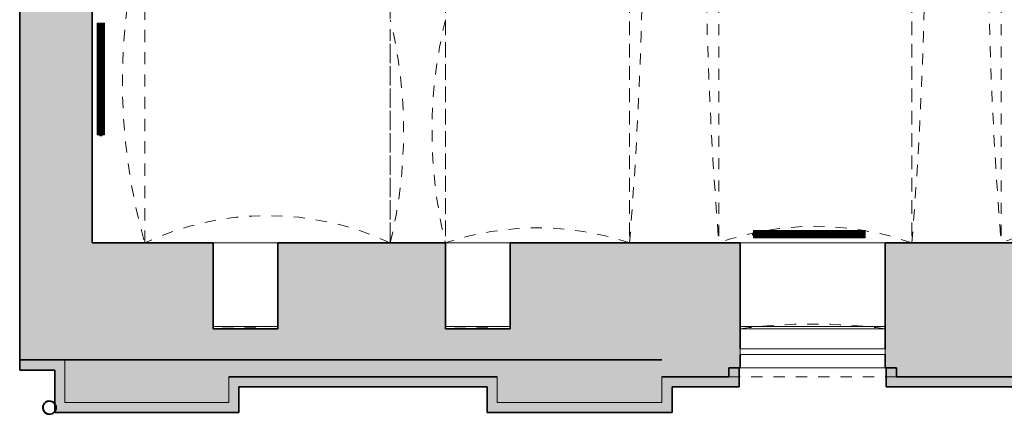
# Model space of a CAD drawing. Header units: metres. Extents: x -0.2 to 46.9, y 0 to 27.9.
# Tile 1 of 15: x -0.2 to 8.6, y 0 to 3.5. Entities that reach past the tile are written whole.
import ezdxf

# ---------------------------------------------------------------- set-up
doc = ezdxf.new("R2010")
doc.units = ezdxf.units.M
doc.linetypes.add('AV - Carkovana 2mm', pattern=[0.0027, 0.002, -0.0007])
doc.linetypes.add('AV - Cerch_ 1 tecka 4mm', pattern=[0.006, 0.004, -0.001, 0, -0.001])
for name, color, linetype, lineweight in [('AV-SRAFY', 7, 'Continuous', 35), ('AV-STAVBA', 7, 'Continuous', 18), ('AV-VYBAVENI', 7, 'Continuous', 18)]:
    doc.layers.add(name, color=color, linetype=linetype, lineweight=lineweight)

# ---------------------------------------------------------------- blocks, each defined once
blk = doc.blocks.new('GM_Otvor s klenutým nadpražím - 2000x2480_1800-1655960-1PP')
at = {"layer": 'AV-STAVBA', "color": 254, "linetype": 'AV - Cerch_ 1 tecka 4mm', "lineweight": 13, "true_color": 0xcccccc}
for p, q in [((-1, 0.25), (1, 0.25)), ((0.9165, -0.2443), (-0.9165, -0.2443))]:
    blk.add_line(p, q, dxfattribs=at)
for centre, start, end in [((0, 4.3567), 256.31445, 283.68555), ((0, -4.351), 76.31445, 103.68555)]:
    blk.add_arc(centre, 4.2267, start, end, dxfattribs=at)
blk = doc.blocks.new('GM_Otvor s klenutým nadpražím - 5960x2050_5960-876872-1PP')
at = {"layer": 'AV-STAVBA', "color": 254, "linetype": 'AV - Cerch_ 1 tecka 4mm', "lineweight": 13, "true_color": 0xcccccc}
for p, q in [((-2.98, 0.4), (2.98, 0.4)), ((2.8965, -0.4), (-2.8965, -0.4))]:
    blk.add_line(p, q, dxfattribs=at)
for centre, start, end in [((0, 37.3417), 265.38807, 274.61193), ((0, -37.3417), 85.38807, 94.61193)]:
    blk.add_arc(centre, 37.0617, start, end, dxfattribs=at)
blk = doc.blocks.new('GM_Nika s klenutým nadpražím - 2890x2400_3100-892733-1PP')
at = {"layer": 'AV-STAVBA', "color": 254, "linetype": 'AV - Cerch_ 1 tecka 4mm', "lineweight": 13, "true_color": 0xcccccc}
for p, q in [((1.445, 0.56), (-1.445, 0.56)), ((1.445, -0.56), (-1.445, -0.56))]:
    blk.add_line(p, q, dxfattribs=at)
blk.add_arc((0, 5.6801), 5.3201, 254.23971, 285.76029, dxfattribs=at)
blk = doc.blocks.new('WI_1-1_sklepní_s příčlemi_s klenutým nadpražím_2x šikmý parapet_ nadpraží - 1300x600-1038206-1PP')
at = {"layer": 'AV-STAVBA', "color": 254, "true_color": 0xcccccc}
for p, q in [((-0.65, 0.475), (0.65, 0.475)), ((-0.65, 0.425), (-0.65, 0.475)), ((0.65, 0.475), (0.65, 0.425)), ((0.65, 0.425), (-0.65, 0.425))]:
    blk.add_line(p, q, dxfattribs=at)
at = {"layer": 'AV-STAVBA', "color": 254, "linetype": 'AV - Carkovana 2mm', "true_color": 0xcccccc}
blk.add_arc((0, 5.2026), 5, 262.53041, 277.46959, dxfattribs=at)
blk = doc.blocks.new('WI_nika_sklepní_s příčlemi_s klenutým nadpražím_2x šikmý parapet_ nadpraží - 580x600-1038565-1PP')
at = {"layer": 'AV-STAVBA', "color": 254, "linetype": 'AV - Carkovana 2mm', "true_color": 0xcccccc}
blk.add_arc((0, 5.2366), 5, 266.67498, 273.32502, dxfattribs=at)
blk = doc.blocks.new('GM_Void_valená klenba - GM_Void_valená klenba-1524411-1PP')
at = {"layer": 'AV-STAVBA', "color": 254, "linetype": 'AV - Cerch_ 1 tecka 4mm', "lineweight": 13, "true_color": 0xcccccc}
for p, q in [((-0.9529, 3.13), (-0.9529, -2.83)), ((-0.9529, 3.13), (0.9529, 3.13)), ((0.9529, 3.13), (0.9529, -2.83)), ((-0.9529, -2.83), (0.9529, -2.83))]:
    blk.add_line(p, q, dxfattribs=at)
for centre, start, end in [((0, 5.5491), 248.50075, 291.49925), ((0, -5.2491), 68.50075, 111.49925)]:
    blk.add_arc(centre, 2.6, start, end, dxfattribs=at)
blk = doc.blocks.new('GM_Void_valená klenba - GM_Void_valená klenba-1524412-1PP')
at = {"layer": 'AV-STAVBA', "color": 254, "linetype": 'AV - Cerch_ 1 tecka 4mm', "lineweight": 13, "true_color": 0xcccccc}
for p, q in [((-0.865, 2.98), (-0.865, -2.98)), ((-0.865, 2.98), (0.865, 2.98)), ((0.865, 2.98), (0.865, -2.98)), ((-0.865, -2.98), (0.865, -2.98))]:
    blk.add_line(p, q, dxfattribs=at)
for centre, start, end in [((0, 5.4319), 250.56773, 289.43227), ((0, -5.4319), 70.56773, 109.43227)]:
    blk.add_arc(centre, 2.6, start, end, dxfattribs=at)
blk = doc.blocks.new('GM_Void_valená klenba - GM_Void_valená klenba-1524413-1PP')
at = {"layer": 'AV-STAVBA', "color": 254, "linetype": 'AV - Cerch_ 1 tecka 4mm', "lineweight": 13, "true_color": 0xcccccc}
for p, q in [((-0.825, 2.98), (-0.825, -2.98)), ((-0.825, 2.98), (0.825, 2.98)), ((0.825, 2.98), (0.825, -2.98)), ((-0.825, -2.98), (0.825, -2.98))]:
    blk.add_line(p, q, dxfattribs=at)
for centre, start, end in [((0, 5.4456), 251.49982, 288.50018), ((0, -5.4456), 71.49982, 108.50018)]:
    blk.add_arc(centre, 2.6, start, end, dxfattribs=at)
blk = doc.blocks.new('GM_Void_valená klenba - GM_Void_valená klenba-1655889-1PP')
at = {"layer": 'AV-STAVBA', "color": 254, "linetype": 'AV - Cerch_ 1 tecka 4mm', "lineweight": 13, "true_color": 0xcccccc}
for p, q in [((-1.1, 2.005), (-1.1, -1.705)), ((-1.1, 2.005), (1.1, 2.005)), ((1.1, 2.005), (1.1, -1.705)), ((-1.1, -1.705), (1.1, -1.705))]:
    blk.add_line(p, q, dxfattribs=at)
for centre, start, end in [((0, 4.3608), 244.971, 295.029), ((0, -4.0608), 64.971, 115.029)]:
    blk.add_arc(centre, 2.6, start, end, dxfattribs=at)
blk = doc.blocks.new('GM_Detový svod_1 - GM_Detový svod_04-1520184-1PP')
at = {"layer": 'AV-STAVBA', "color": 254, "lineweight": 35, "true_color": 0xcccccc}
for radius, start, end in [(0.06, 65, 245), (0.058, 65, 245), (0.06, 245, 65), (0.058, 245, 65)]:
    blk.add_arc((0.0318, 0.0213), radius, start, end, dxfattribs=at)
blk = doc.blocks.new('Zdobná fasáda 1NP - Zdobná fasáda 1NP-1554848-1PP')
at = {"layer": 'AV-STAVBA', "lineweight": 35, "true_color": 0xcccccc}
for points in [[(5.6098, -0.0218), (5.6098, 0.2082), (6.2098, 0.2082), (6.2098, 0.3782), (6.1198, 0.3782), (6.1198, 0.2982), (5.5198, 0.2982), (5.5198, 0.0682), (4.0436, 0.0682), (4.0436, 0.2982), (1.6386, 0.2982), (1.6386, 0.0682), (0.1698, 0.0682), (0.1698, 0.4482), (-0.2352, 0.4482), (-0.2352, 0.3582), (0.0798, 0.3582), (0.0798, -0.0218), (1.7286, -0.0218), (1.7286, 0.2082), (3.9536, 0.2082), (3.9536, -0.0218)], [(9.1298, 0.2082), (9.1298, 0.3782), (9.0398, 0.3782), (9.0398, 0.2982), (7.6198, 0.2982), (7.6198, 0.3782), (7.5298, 0.3782), (7.5298, 0.2082)]]:
    blk.add_hatch(color=254, dxfattribs=at).paths.add_polyline_path(points)
at = {"layer": 'AV-STAVBA', "color": 254, "lineweight": 35, "true_color": 0xcccccc}
for p, q in [((-0.2352, 0.3582), (-0.2352, 0.4482)), ((-0.2352, 0.4482), (0.1698, 0.4482)), ((-0.2352, 0.3582), (0.0798, 0.3582)), ((0.0798, 0.3582), (0.0798, -0.0218)), ((6.1198, 0.3782), (6.2098, 0.3782)), ((6.1198, 0.3782), (6.1198, 0.2982)), ((6.2098, 0.3782), (6.2098, 0.2082)), ((7.5298, 0.3782), (7.6198, 0.3782)), ((7.5298, 0.3782), (7.5298, 0.2082)), ((7.6198, 0.3782), (7.6198, 0.2982)), ((1.6386, 0.2982), (4.0436, 0.2982)), ((5.5198, 0.2982), (6.1198, 0.2982)), ((7.6198, 0.2982), (9.0398, 0.2982)), ((1.7286, -0.0218), (1.7286, 0.2082)), ((1.7286, 0.2082), (3.9536, 0.2082)), ((3.9536, 0.2082), (3.9536, -0.0218)), ((5.6098, -0.0218), (5.6098, 0.2082)), ((5.6098, 0.2082), (6.2098, 0.2082)), ((7.5298, 0.2082), (9.1298, 0.2082)), ((0.0798, -0.0218), (1.7286, -0.0218)), ((3.9536, -0.0218), (5.6098, -0.0218))]:
    blk.add_line(p, q, dxfattribs=at)
at = {"layer": 'AV-STAVBA', "color": 254, "true_color": 0xcccccc}
for p, q in [((0.1698, 0.4482), (0.1698, 0.0682)), ((1.6386, 0.0682), (1.6386, 0.2982)), ((4.0436, 0.2982), (4.0436, 0.0682)), ((5.5198, 0.0682), (5.5198, 0.2982)), ((0.1698, 0.0682), (1.6386, 0.0682)), ((4.0436, 0.0682), (5.5198, 0.0682))]:
    blk.add_line(p, q, dxfattribs=at)
blk = doc.blocks.new('GM_Nika_obdélníková - 1500x1000-1575699-1PP')
at = {"layer": 'AV-STAVBA', "color": 254, "linetype": 'AV - Cerch_ 1 tecka 4mm', "true_color": 0xcccccc}
blk.add_line((-0.75, 0.125), (0.75, 0.125), dxfattribs=at)
blk = doc.blocks.new('D0089 - 1514 - OÚPSŘ_Benešova_rvt-1-1PP')
at = {"layer": 'AV-SRAFY', "lineweight": 5, "true_color": 0xcccccc}
for points in [[(0.4148, 1.4982), (0.4148, 4.3882), (0.8848, 4.3882), (0.8848, 5.2082), (0.4148, 5.2082), (0.4148, 7.4782), (0.8848, 7.4782), (0.8848, 13.7982), (-0.2352, 13.7982), (-0.2352, 1.4982)], [(4.0436, 0.2982), (4.0436, 0.4482), (1.6386, 0.4482), (1.6386, 0.2982), (3.3908, 0.2982)]]:
    blk.add_hatch(color=254, dxfattribs=at).paths.add_polyline_path(points)
h = blk.add_hatch(color=254, dxfattribs=at)
h.paths.add_polyline_path([(-0.2352, 1.1651), (1.4991, 1.1651), (1.4991, 1.4982), (-0.2352, 1.4982)])
h.paths.add_polyline_path([(2.0791, 1.1651), (3.5791, 1.1651), (3.5791, 1.4982), (2.0791, 1.4982)])
h.paths.add_polyline_path([(5.9079, 1.1651), (6.2191, 1.1651), (6.2191, 1.4982), (4.1591, 1.4982), (4.1591, 1.1651), (5.4044, 1.1651)])
h.paths.add_polyline_path([(10.8648, 1.1651), (10.8648, 1.3982), (10.4648, 1.3982), (10.4648, 1.4982), (10.4191, 1.4982), (10.4191, 1.2264), (9.1191, 1.2264), (9.1191, 1.4982), (7.5191, 1.4982), (7.5191, 1.1651), (10.4385, 1.1651)])
h = blk.add_hatch(color=254, dxfattribs=at)
h.paths.add_polyline_path([(10.4191, 0.4482), (10.8648, 0.4482), (10.8648, 1.1651), (10.4191, 1.1651), (10.4191, 0.4982)])
h.paths.add_polyline_path([(8.4249, 0.4482), (9.1191, 0.4482), (9.1191, 1.1651), (7.5191, 1.1651), (7.5191, 0.4482)])
h.paths.add_polyline_path([(5.4044, 0.4482), (6.2191, 0.4482), (6.2191, 1.1651), (4.1591, 1.1651), (4.1591, 0.7282), (3.5791, 0.7282), (3.5791, 1.1651), (2.0791, 1.1651), (2.0791, 0.7282), (1.4991, 0.7282), (1.4991, 1.1651), (-0.2352, 1.1651), (-0.2352, 0.4482), (3.3908, 0.4482)])
h = blk.add_hatch(color=254, dxfattribs=at)
h.paths.add_polyline_path([(5.5198, 0.0682), (5.5198, 0.4482), (4.0436, 0.4482), (4.0436, 0.0682)])
h.paths.add_polyline_path([(0.1698, 0.0682), (1.6386, 0.0682), (1.6386, 0.4482), (0.1698, 0.4482), (0.1698, 0.428)])
h = blk.add_hatch(color=254, dxfattribs=at)
h.paths.add_polyline_path([(16.3798, 0.2982), (16.9084, 0.2982), (16.9084, 0.4482), (16.2848, 0.4482), (16.2848, 0.3782), (16.3798, 0.3782)])
h.paths.add_polyline_path([(14.8798, 0.2982), (14.8798, 0.3782), (14.9848, 0.3782), (14.9848, 0.4482), (13.3398, 0.4482), (13.3398, 0.3782), (13.4598, 0.3782), (13.4598, 0.2982)])
h.paths.add_polyline_path([(11.9598, 0.2982), (11.9598, 0.3782), (12.0398, 0.3782), (12.0398, 0.4482), (10.4191, 0.4482), (10.4191, 0.3782), (10.5398, 0.3782), (10.5398, 0.2982), (11.4453, 0.2982)])
h.paths.add_polyline_path([(7.6198, 0.2982), (9.0398, 0.2982), (9.0398, 0.3782), (9.1191, 0.3782), (9.1191, 0.4482), (7.5191, 0.4482), (7.5191, 0.3782), (7.6198, 0.3782)])
h.paths.add_polyline_path([(6.1198, 0.2982), (6.1198, 0.3782), (6.2191, 0.3782), (6.2191, 0.4482), (5.5198, 0.4482), (5.5198, 0.2982)])
at = {"layer": 'AV-STAVBA', "color": 254, "lineweight": 35, "true_color": 0xcccccc}
for p, q in [((-0.2352, 13.7982), (-0.2352, 1.4982)), ((0.4148, 1.4982), (0.4148, 4.3882)), ((-0.2352, 1.4982), (-0.2352, 1.1651)), ((1.4991, 1.4982), (0.4148, 1.4982)), ((1.4991, 1.4982), (1.4991, 1.1651)), ((2.0791, 1.4982), (3.5791, 1.4982)), ((2.0791, 1.4982), (2.0791, 1.1651)), ((3.5791, 1.4982), (3.5791, 1.1651)), ((4.1591, 1.4982), (6.2191, 1.4982)), ((4.1591, 1.4982), (4.1591, 1.1651)), ((6.2191, 1.4982), (6.2191, 1.1651)), ((7.5191, 1.4982), (9.1191, 1.4982)), ((7.5191, 1.4982), (7.5191, 1.1651)), ((-0.2352, 0.4482), (-0.2352, 1.1651)), ((1.4991, 0.7282), (1.4991, 1.1651)), ((2.0791, 0.7282), (2.0791, 1.1651)), ((3.5791, 0.7282), (3.5791, 1.1651)), ((4.1591, 0.7282), (4.1591, 1.1651)), ((6.2191, 0.5482), (6.2191, 1.1651)), ((7.5191, 0.5482), (7.5191, 1.1651)), ((1.4991, 0.7282), (2.0791, 0.7282)), ((3.5791, 0.7282), (4.1591, 0.7282)), ((-0.2352, 0.4482), (5.5198, 0.4482)), ((1.6386, 0.4482), (0.1698, 0.4482)), ((1.6386, 0.4482), (4.0436, 0.4482)), ((4.0436, 0.4482), (5.5198, 0.4482)), ((6.2191, 0.4482), (6.2191, 0.4982)), ((6.2191, 0.3782), (6.2191, 0.4482)), ((7.5191, 0.4482), (7.5191, 0.4982)), ((7.5191, 0.3782), (7.5191, 0.4482)), ((6.1198, 0.3782), (6.2191, 0.3782)), ((6.1198, 0.2982), (6.1198, 0.3782)), ((7.6198, 0.3782), (7.5191, 0.3782)), ((7.6198, 0.2982), (7.6198, 0.3782)), ((4.0436, 0.2982), (1.6386, 0.2982)), ((5.5198, 0.2982), (6.1198, 0.2982)), ((7.6198, 0.2982), (9.0398, 0.2982))]:
    blk.add_line(p, q, dxfattribs=at)
at = {"layer": 'AV-STAVBA', "color": 254, "true_color": 0xcccccc}
for p, q in [((1.4991, 1.4982), (2.0791, 1.4982)), ((3.5791, 1.4982), (4.1591, 1.4982)), ((6.2191, 1.4982), (7.5191, 1.4982)), ((2.0791, 0.7482), (1.4991, 0.7482)), ((4.1591, 0.7482), (3.5791, 0.7482)), ((7.5191, 0.7482), (6.2191, 0.7482)), ((7.5191, 0.7282), (6.2191, 0.7282)), ((0.1698, 0.4482), (0.1698, 0.0682)), ((7.5191, 0.3782), (6.2191, 0.3782)), ((1.6386, 0.0682), (1.6386, 0.2982)), ((4.0436, 0.2982), (4.0436, 0.0682)), ((5.5198, 0.0682), (5.5198, 0.2982)), ((0.1698, 0.0682), (1.6386, 0.0682)), ((4.0436, 0.0682), (5.5198, 0.0682))]:
    blk.add_line(p, q, dxfattribs=at)
at = {"layer": 'AV-STAVBA', "color": 254, "linetype": 'AV - Cerch_ 1 tecka 4mm', "lineweight": 13, "true_color": 0xcccccc}
for name, p in [('GM_Void_valená klenba - GM_Void_valená klenba-1524413-1PP', (4.4041, 4.4782)), ('GM_Void_valená klenba - GM_Void_valená klenba-1524412-1PP', (6.8941, 4.4782)), ('GM_Void_valená klenba - GM_Void_valená klenba-1524411-1PP', (9.5119, 4.3282)), ('GM_Void_valená klenba - GM_Void_valená klenba-1655889-1PP', (1.9848, 3.2032)), ('Zdobná fasáda 1NP - Zdobná fasáda 1NP-1554848-1PP', (0, 0)), ('GM_Detový svod_1 - GM_Detový svod_04-1520184-1PP', (0, 0))]:
    blk.add_blockref(name, p, dxfattribs=at)
for name, p, rotation in [('GM_Otvor s klenutým nadpražím - 5960x2050_5960-876872-1PP', (5.6291, 4.4782), 269.9999999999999), ('GM_Otvor s klenutým nadpražím - 5960x2050_5960-876872-1PP', (8.1591, 4.4782), 269.9999999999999), ('GM_Nika s klenutým nadpražím - 2890x2400_3100-892733-1PP', (0.3248, 2.9432), 269.9999999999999), ('GM_Otvor s klenutým nadpražím - 2000x2480_1800-1655960-1PP', (3.3291, 2.4982), 269.9999999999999), ('WI_nika_sklepní_s příčlemi_s klenutým nadpražím_2x šikmý parapet_ nadpraží - 580x600-1038565-1PP', (1.7891, 0.9732), 180), ('WI_nika_sklepní_s příčlemi_s klenutým nadpražím_2x šikmý parapet_ nadpraží - 580x600-1038565-1PP', (3.8691, 0.9732), 180), ('WI_1-1_sklepní_s příčlemi_s klenutým nadpražím_2x šikmý parapet_ nadpraží - 1300x600-1038206-1PP', (6.8691, 0.9732), 180), ('GM_Nika_obdélníková - 1500x1000-1575699-1PP', (6.8698, 0.4232), 180)]:
    blk.add_blockref(name, p, dxfattribs=dict(at, rotation=rotation))
blk = doc.blocks.new('PF_Deskový radiátor_připojení boční - 1000_500_66-861089-1PP')
at = {"layer": 'AV-VYBAVENI', "color": 5, "true_color": 0x0000ff}
for p, q in [((-0.5, 0.01), (-0.51, 0.01)), ((-0.51, 0.01), (-0.51, -0.01)), ((-0.51, 0.01), (-0.51, 0.0097)), ((-0.5, 0.01), (-0.51, 0.01)), ((-0.51, 0.01), (-0.51, 0.0097)), ((-0.51, 0.01), (-0.51, 0.0097)), ((0.5, 0.033), (-0.5, 0.033)), ((-0.5, 0.033), (-0.5, -0.033)), ((-0.493, -0.026), (-0.493, 0.026)), ((-0.493, 0.026), (0.493, 0.026)), ((-0.483, 0.026), (-0.486, 0.026)), ((-0.486, 0.026), (-0.486, -0.026)), ((-0.483, -0.026), (-0.483, 0.026)), ((-0.4745, 0.026), (-0.4775, 0.026)), ((-0.4775, 0.026), (-0.4775, -0.026)), ((-0.4745, -0.026), (-0.4745, 0.026)), ((-0.466, 0.026), (-0.469, 0.026)), ((-0.469, 0.026), (-0.469, -0.026)), ((-0.466, -0.026), (-0.466, 0.026)), ((-0.4575, 0.026), (-0.4605, 0.026)), ((-0.4605, 0.026), (-0.4605, -0.026)), ((-0.4575, -0.026), (-0.4575, 0.026)), ((-0.449, 0.026), (-0.452, 0.026)), ((-0.452, 0.026), (-0.452, -0.026)), ((-0.449, -0.026), (-0.449, 0.026)), ((-0.4405, 0.026), (-0.4435, 0.026)), ((-0.4435, 0.026), (-0.4435, -0.026)), ((-0.4405, -0.026), (-0.4405, 0.026)), ((-0.432, 0.026), (-0.435, 0.026)), ((-0.435, 0.026), (-0.435, -0.026)), ((-0.432, -0.026), (-0.432, 0.026)), ((-0.4235, 0.026), (-0.4265, 0.026)), ((-0.4265, 0.026), (-0.4265, -0.026)), ((-0.4235, -0.026), (-0.4235, 0.026)), ((-0.415, 0.026), (-0.418, 0.026)), ((-0.418, 0.026), (-0.418, -0.026)), ((-0.415, -0.026), (-0.415, 0.026)), ((-0.4065, 0.026), (-0.4095, 0.026)), ((-0.4095, 0.026), (-0.4095, -0.026)), ((-0.4065, -0.026), (-0.4065, 0.026)), ((-0.398, 0.026), (-0.401, 0.026)), ((-0.401, 0.026), (-0.401, -0.026)), ((-0.398, -0.026), (-0.398, 0.026)), ((-0.3895, 0.026), (-0.3925, 0.026)), ((-0.3925, 0.026), (-0.3925, -0.026)), ((-0.3895, -0.026), (-0.3895, 0.026)), ((-0.381, 0.026), (-0.384, 0.026)), ((-0.384, 0.026), (-0.384, -0.026)), ((-0.381, -0.026), (-0.381, 0.026)), ((-0.3725, 0.026), (-0.3755, 0.026)), ((-0.3755, 0.026), (-0.3755, -0.026)), ((-0.3725, -0.026), (-0.3725, 0.026)), ((-0.364, 0.026), (-0.367, 0.026)), ((-0.367, 0.026), (-0.367, -0.026)), ((-0.364, -0.026), (-0.364, 0.026)), ((-0.3555, 0.026), (-0.3585, 0.026)), ((-0.3585, 0.026), (-0.3585, -0.026)), ((-0.3555, -0.026), (-0.3555, 0.026)), ((-0.347, 0.026), (-0.35, 0.026)), ((-0.35, 0.026), (-0.35, -0.026)), ((-0.347, -0.026), (-0.347, 0.026)), ((-0.3385, 0.026), (-0.3415, 0.026)), ((-0.3415, 0.026), (-0.3415, -0.026)), ((-0.3385, -0.026), (-0.3385, 0.026)), ((-0.33, 0.026), (-0.333, 0.026)), ((-0.333, 0.026), (-0.333, -0.026)), ((-0.33, -0.026), (-0.33, 0.026)), ((-0.3215, 0.026), (-0.3245, 0.026)), ((-0.3245, 0.026), (-0.3245, -0.026)), ((-0.3215, -0.026), (-0.3215, 0.026)), ((-0.313, 0.026), (-0.316, 0.026)), ((-0.316, 0.026), (-0.316, -0.026)), ((-0.313, -0.026), (-0.313, 0.026)), ((-0.3045, 0.026), (-0.3075, 0.026)), ((-0.3075, 0.026), (-0.3075, -0.026)), ((-0.3045, -0.026), (-0.3045, 0.026)), ((-0.296, 0.026), (-0.299, 0.026)), ((-0.299, 0.026), (-0.299, -0.026)), ((-0.296, -0.026), (-0.296, 0.026)), ((-0.2875, 0.026), (-0.2905, 0.026)), ((-0.2905, 0.026), (-0.2905, -0.026)), ((-0.2875, -0.026), (-0.2875, 0.026)), ((-0.279, 0.026), (-0.282, 0.026)), ((-0.282, 0.026), (-0.282, -0.026)), ((-0.279, -0.026), (-0.279, 0.026)), ((-0.2705, 0.026), (-0.2735, 0.026)), ((-0.2735, 0.026), (-0.2735, -0.026)), ((-0.2705, -0.026), (-0.2705, 0.026)), ((-0.262, 0.026), (-0.265, 0.026)), ((-0.265, 0.026), (-0.265, -0.026)), ((-0.262, -0.026), (-0.262, 0.026)), ((-0.2535, 0.026), (-0.2565, 0.026)), ((-0.2565, 0.026), (-0.2565, -0.026)), ((-0.2535, -0.026), (-0.2535, 0.026)), ((-0.245, 0.026), (-0.248, 0.026)), ((-0.248, 0.026), (-0.248, -0.026)), ((-0.245, -0.026), (-0.245, 0.026)), ((-0.2365, 0.026), (-0.2395, 0.026)), ((-0.2395, 0.026), (-0.2395, -0.026)), ((-0.2365, -0.026), (-0.2365, 0.026)), ((-0.228, 0.026), (-0.231, 0.026)), ((-0.231, 0.026), (-0.231, -0.026)), ((-0.228, -0.026), (-0.228, 0.026)), ((-0.2195, 0.026), (-0.2225, 0.026)), ((-0.2225, 0.026), (-0.2225, -0.026)), ((-0.2195, -0.026), (-0.2195, 0.026)), ((-0.211, 0.026), (-0.214, 0.026)), ((-0.214, 0.026), (-0.214, -0.026)), ((-0.211, -0.026), (-0.211, 0.026)), ((-0.2025, 0.026), (-0.2055, 0.026)), ((-0.2055, 0.026), (-0.2055, -0.026)), ((-0.2025, -0.026), (-0.2025, 0.026)), ((-0.194, 0.026), (-0.197, 0.026)), ((-0.197, 0.026), (-0.197, -0.026)), ((-0.194, -0.026), (-0.194, 0.026)), ((-0.1855, 0.026), (-0.1885, 0.026)), ((-0.1885, 0.026), (-0.1885, -0.026)), ((-0.1855, -0.026), (-0.1855, 0.026)), ((-0.177, 0.026), (-0.18, 0.026)), ((-0.18, 0.026), (-0.18, -0.026)), ((-0.177, -0.026), (-0.177, 0.026)), ((-0.1685, 0.026), (-0.1715, 0.026)), ((-0.1715, 0.026), (-0.1715, -0.026)), ((-0.1685, -0.026), (-0.1685, 0.026)), ((-0.16, 0.026), (-0.163, 0.026)), ((-0.163, 0.026), (-0.163, -0.026)), ((-0.16, -0.026), (-0.16, 0.026)), ((-0.1515, 0.026), (-0.1545, 0.026)), ((-0.1545, 0.026), (-0.1545, -0.026)), ((-0.1515, -0.026), (-0.1515, 0.026)), ((-0.143, 0.026), (-0.146, 0.026)), ((-0.146, 0.026), (-0.146, -0.026)), ((-0.143, -0.026), (-0.143, 0.026)), ((-0.1345, 0.026), (-0.1375, 0.026)), ((-0.1375, 0.026), (-0.1375, -0.026)), ((-0.1345, -0.026), (-0.1345, 0.026)), ((-0.126, 0.026), (-0.129, 0.026)), ((-0.129, 0.026), (-0.129, -0.026)), ((-0.126, -0.026), (-0.126, 0.026)), ((-0.1175, 0.026), (-0.1205, 0.026)), ((-0.1205, 0.026), (-0.1205, -0.026)), ((-0.1175, -0.026), (-0.1175, 0.026)), ((-0.109, 0.026), (-0.112, 0.026)), ((-0.112, 0.026), (-0.112, -0.026)), ((-0.109, -0.026), (-0.109, 0.026)), ((-0.1005, 0.026), (-0.1035, 0.026)), ((-0.1035, 0.026), (-0.1035, -0.026)), ((-0.1005, -0.026), (-0.1005, 0.026)), ((-0.092, 0.026), (-0.095, 0.026)), ((-0.095, 0.026), (-0.095, -0.026)), ((-0.092, -0.026), (-0.092, 0.026)), ((-0.0835, 0.026), (-0.0865, 0.026)), ((-0.0865, 0.026), (-0.0865, -0.026)), ((-0.0835, -0.026), (-0.0835, 0.026)), ((-0.075, 0.026), (-0.078, 0.026)), ((-0.078, 0.026), (-0.078, -0.026)), ((-0.075, -0.026), (-0.075, 0.026)), ((-0.0665, 0.026), (-0.0695, 0.026)), ((-0.0695, 0.026), (-0.0695, -0.026)), ((-0.0665, -0.026), (-0.0665, 0.026)), ((-0.058, 0.026), (-0.061, 0.026)), ((-0.061, 0.026), (-0.061, -0.026)), ((-0.058, -0.026), (-0.058, 0.026)), ((-0.0495, 0.026), (-0.0525, 0.026)), ((-0.0525, 0.026), (-0.0525, -0.026)), ((-0.0495, -0.026), (-0.0495, 0.026)), ((-0.041, 0.026), (-0.044, 0.026)), ((-0.044, 0.026), (-0.044, -0.026)), ((-0.041, -0.026), (-0.041, 0.026)), ((-0.0325, 0.026), (-0.0355, 0.026)), ((-0.0355, 0.026), (-0.0355, -0.026)), ((-0.0325, -0.026), (-0.0325, 0.026)), ((-0.024, 0.026), (-0.027, 0.026)), ((-0.027, 0.026), (-0.027, -0.026)), ((-0.024, -0.026), (-0.024, 0.026)), ((-0.0155, 0.026), (-0.0185, 0.026)), ((-0.0185, 0.026), (-0.0185, -0.026)), ((-0.0155, -0.026), (-0.0155, 0.026)), ((-0.007, 0.026), (-0.01, 0.026)), ((-0.01, 0.026), (-0.01, -0.026)), ((-0.007, -0.026), (-0.007, 0.026)), ((0.0015, 0.026), (-0.0015, 0.026)), ((-0.0015, 0.026), (-0.0015, -0.026)), ((0.0015, -0.026), (0.0015, 0.026)), ((0.01, 0.026), (0.007, 0.026)), ((0.007, 0.026), (0.007, -0.026)), ((0.01, -0.026), (0.01, 0.026)), ((0.0185, 0.026), (0.0155, 0.026)), ((0.0155, 0.026), (0.0155, -0.026)), ((0.0185, -0.026), (0.0185, 0.026)), ((0.027, 0.026), (0.024, 0.026)), ((0.024, 0.026), (0.024, -0.026)), ((0.027, -0.026), (0.027, 0.026)), ((0.0355, 0.026), (0.0325, 0.026)), ((0.0325, 0.026), (0.0325, -0.026)), ((0.0355, -0.026), (0.0355, 0.026)), ((0.044, 0.026), (0.041, 0.026)), ((0.041, 0.026), (0.041, -0.026)), ((0.044, -0.026), (0.044, 0.026)), ((0.0525, 0.026), (0.0495, 0.026)), ((0.0495, 0.026), (0.0495, -0.026)), ((0.0525, -0.026), (0.0525, 0.026)), ((0.061, 0.026), (0.058, 0.026)), ((0.058, 0.026), (0.058, -0.026)), ((0.061, -0.026), (0.061, 0.026)), ((0.0695, 0.026), (0.0665, 0.026)), ((0.0665, 0.026), (0.0665, -0.026)), ((0.0695, -0.026), (0.0695, 0.026)), ((0.078, 0.026), (0.075, 0.026)), ((0.075, 0.026), (0.075, -0.026)), ((0.078, -0.026), (0.078, 0.026)), ((0.0865, 0.026), (0.0835, 0.026)), ((0.0835, 0.026), (0.0835, -0.026)), ((0.0865, -0.026), (0.0865, 0.026)), ((0.095, 0.026), (0.092, 0.026)), ((0.092, 0.026), (0.092, -0.026)), ((0.095, -0.026), (0.095, 0.026)), ((0.1035, 0.026), (0.1005, 0.026)), ((0.1005, 0.026), (0.1005, -0.026)), ((0.1035, -0.026), (0.1035, 0.026)), ((0.112, 0.026), (0.109, 0.026)), ((0.109, 0.026), (0.109, -0.026)), ((0.112, -0.026), (0.112, 0.026)), ((0.1205, 0.026), (0.1175, 0.026)), ((0.1175, 0.026), (0.1175, -0.026)), ((0.1205, -0.026), (0.1205, 0.026)), ((0.129, 0.026), (0.126, 0.026)), ((0.126, 0.026), (0.126, -0.026)), ((0.129, -0.026), (0.129, 0.026)), ((0.1375, 0.026), (0.1345, 0.026)), ((0.1345, 0.026), (0.1345, -0.026)), ((0.1375, -0.026), (0.1375, 0.026)), ((0.146, 0.026), (0.143, 0.026)), ((0.143, 0.026), (0.143, -0.026)), ((0.146, -0.026), (0.146, 0.026)), ((0.1545, 0.026), (0.1515, 0.026)), ((0.1515, 0.026), (0.1515, -0.026)), ((0.1545, -0.026), (0.1545, 0.026)), ((0.163, 0.026), (0.16, 0.026)), ((0.16, 0.026), (0.16, -0.026)), ((0.163, -0.026), (0.163, 0.026)), ((0.1715, 0.026), (0.1685, 0.026)), ((0.1685, 0.026), (0.1685, -0.026)), ((0.1715, -0.026), (0.1715, 0.026)), ((0.18, 0.026), (0.177, 0.026)), ((0.177, 0.026), (0.177, -0.026)), ((0.18, -0.026), (0.18, 0.026)), ((0.1885, 0.026), (0.1855, 0.026)), ((0.1855, 0.026), (0.1855, -0.026)), ((0.1885, -0.026), (0.1885, 0.026)), ((0.197, 0.026), (0.194, 0.026)), ((0.194, 0.026), (0.194, -0.026)), ((0.197, -0.026), (0.197, 0.026)), ((0.2055, 0.026), (0.2025, 0.026)), ((0.2025, 0.026), (0.2025, -0.026)), ((0.2055, -0.026), (0.2055, 0.026)), ((0.214, 0.026), (0.211, 0.026)), ((0.211, 0.026), (0.211, -0.026)), ((0.214, -0.026), (0.214, 0.026)), ((0.2225, 0.026), (0.2195, 0.026)), ((0.2195, 0.026), (0.2195, -0.026)), ((0.2225, -0.026), (0.2225, 0.026)), ((0.231, 0.026), (0.228, 0.026)), ((0.228, 0.026), (0.228, -0.026)), ((0.231, -0.026), (0.231, 0.026)), ((0.2395, 0.026), (0.2365, 0.026)), ((0.2365, 0.026), (0.2365, -0.026)), ((0.2395, -0.026), (0.2395, 0.026)), ((0.248, 0.026), (0.245, 0.026)), ((0.245, 0.026), (0.245, -0.026)), ((0.248, -0.026), (0.248, 0.026)), ((0.2565, 0.026), (0.2535, 0.026)), ((0.2535, 0.026), (0.2535, -0.026)), ((0.2565, -0.026), (0.2565, 0.026)), ((0.265, 0.026), (0.262, 0.026)), ((0.262, 0.026), (0.262, -0.026)), ((0.265, -0.026), (0.265, 0.026)), ((0.2735, 0.026), (0.2705, 0.026)), ((0.2705, 0.026), (0.2705, -0.026)), ((0.2735, -0.026), (0.2735, 0.026)), ((0.282, 0.026), (0.279, 0.026)), ((0.279, 0.026), (0.279, -0.026)), ((0.282, -0.026), (0.282, 0.026)), ((0.2905, 0.026), (0.2875, 0.026)), ((0.2875, 0.026), (0.2875, -0.026)), ((0.2905, -0.026), (0.2905, 0.026)), ((0.299, 0.026), (0.296, 0.026)), ((0.296, 0.026), (0.296, -0.026)), ((0.299, -0.026), (0.299, 0.026)), ((0.3075, 0.026), (0.3045, 0.026)), ((0.3045, 0.026), (0.3045, -0.026)), ((0.3075, -0.026), (0.3075, 0.026)), ((0.316, 0.026), (0.313, 0.026)), ((0.313, 0.026), (0.313, -0.026)), ((0.316, -0.026), (0.316, 0.026)), ((0.3245, 0.026), (0.3215, 0.026)), ((0.3215, 0.026), (0.3215, -0.026)), ((0.3245, -0.026), (0.3245, 0.026)), ((0.333, 0.026), (0.33, 0.026)), ((0.33, 0.026), (0.33, -0.026)), ((0.333, -0.026), (0.333, 0.026)), ((0.3415, 0.026), (0.3385, 0.026)), ((0.3385, 0.026), (0.3385, -0.026)), ((0.3415, -0.026), (0.3415, 0.026)), ((0.35, 0.026), (0.347, 0.026)), ((0.347, 0.026), (0.347, -0.026)), ((0.35, -0.026), (0.35, 0.026)), ((0.3585, 0.026), (0.3555, 0.026)), ((0.3555, 0.026), (0.3555, -0.026)), ((0.3585, -0.026), (0.3585, 0.026)), ((0.367, 0.026), (0.364, 0.026)), ((0.364, 0.026), (0.364, -0.026)), ((0.367, -0.026), (0.367, 0.026)), ((0.3755, 0.026), (0.3725, 0.026)), ((0.3725, 0.026), (0.3725, -0.026)), ((0.3755, -0.026), (0.3755, 0.026)), ((0.384, 0.026), (0.381, 0.026)), ((0.381, 0.026), (0.381, -0.026)), ((0.384, -0.026), (0.384, 0.026)), ((0.3925, 0.026), (0.3895, 0.026)), ((0.3895, 0.026), (0.3895, -0.026)), ((0.3925, -0.026), (0.3925, 0.026)), ((0.401, 0.026), (0.398, 0.026)), ((0.398, 0.026), (0.398, -0.026)), ((0.401, -0.026), (0.401, 0.026)), ((0.4095, 0.026), (0.4065, 0.026)), ((0.4065, 0.026), (0.4065, -0.026)), ((0.4095, -0.026), (0.4095, 0.026)), ((0.418, 0.026), (0.415, 0.026)), ((0.415, 0.026), (0.415, -0.026)), ((0.418, -0.026), (0.418, 0.026)), ((0.4265, 0.026), (0.4235, 0.026)), ((0.4235, 0.026), (0.4235, -0.026)), ((0.4265, -0.026), (0.4265, 0.026)), ((0.435, 0.026), (0.432, 0.026)), ((0.432, 0.026), (0.432, -0.026)), ((0.435, -0.026), (0.435, 0.026)), ((0.4435, 0.026), (0.4405, 0.026)), ((0.4405, 0.026), (0.4405, -0.026)), ((0.4435, -0.026), (0.4435, 0.026)), ((0.452, 0.026), (0.449, 0.026)), ((0.449, 0.026), (0.449, -0.026)), ((0.452, -0.026), (0.452, 0.026)), ((0.4605, 0.026), (0.4575, 0.026)), ((0.4575, 0.026), (0.4575, -0.026)), ((0.4605, -0.026), (0.4605, 0.026)), ((0.469, 0.026), (0.466, 0.026)), ((0.466, 0.026), (0.466, -0.026)), ((0.469, -0.026), (0.469, 0.026)), ((0.4775, 0.026), (0.4745, 0.026)), ((0.4745, 0.026), (0.4745, -0.026)), ((0.4775, -0.026), (0.4775, 0.026)), ((0.486, 0.026), (0.483, 0.026)), ((0.483, 0.026), (0.483, -0.026)), ((0.486, -0.026), (0.486, 0.026)), ((0.4945, 0.026), (0.4915, 0.026)), ((0.4915, 0.026), (0.4915, -0.026)), ((0.493, 0.026), (0.493, -0.026)), ((0.4945, -0.026), (0.4945, 0.026)), ((0.5, -0.033), (0.5, 0.033)), ((-0.51, -0.0097), (-0.51, -0.01)), ((-0.51, -0.0097), (-0.51, -0.01)), ((-0.51, -0.0097), (-0.51, -0.01)), ((-0.51, -0.01), (-0.5, -0.01)), ((-0.51, -0.01), (-0.5, -0.01)), ((-0.5, -0.033), (0.5, -0.033)), ((0.493, -0.026), (-0.493, -0.026)), ((-0.486, -0.026), (-0.483, -0.026)), ((-0.4775, -0.026), (-0.4745, -0.026)), ((-0.469, -0.026), (-0.466, -0.026)), ((-0.4605, -0.026), (-0.4575, -0.026)), ((-0.452, -0.026), (-0.449, -0.026)), ((-0.4435, -0.026), (-0.4405, -0.026)), ((-0.435, -0.026), (-0.432, -0.026)), ((-0.4265, -0.026), (-0.4235, -0.026)), ((-0.418, -0.026), (-0.415, -0.026)), ((-0.4095, -0.026), (-0.4065, -0.026)), ((-0.401, -0.026), (-0.398, -0.026)), ((-0.3925, -0.026), (-0.3895, -0.026)), ((-0.384, -0.026), (-0.381, -0.026)), ((-0.3755, -0.026), (-0.3725, -0.026)), ((-0.367, -0.026), (-0.364, -0.026)), ((-0.3585, -0.026), (-0.3555, -0.026)), ((-0.35, -0.026), (-0.347, -0.026)), ((-0.3415, -0.026), (-0.3385, -0.026)), ((-0.333, -0.026), (-0.33, -0.026)), ((-0.3245, -0.026), (-0.3215, -0.026)), ((-0.316, -0.026), (-0.313, -0.026)), ((-0.3075, -0.026), (-0.3045, -0.026)), ((-0.299, -0.026), (-0.296, -0.026)), ((-0.2905, -0.026), (-0.2875, -0.026)), ((-0.282, -0.026), (-0.279, -0.026)), ((-0.2735, -0.026), (-0.2705, -0.026)), ((-0.265, -0.026), (-0.262, -0.026)), ((-0.2565, -0.026), (-0.2535, -0.026)), ((-0.248, -0.026), (-0.245, -0.026)), ((-0.2395, -0.026), (-0.2365, -0.026)), ((-0.231, -0.026), (-0.228, -0.026)), ((-0.2225, -0.026), (-0.2195, -0.026)), ((-0.214, -0.026), (-0.211, -0.026)), ((-0.2055, -0.026), (-0.2025, -0.026)), ((-0.197, -0.026), (-0.194, -0.026)), ((-0.1885, -0.026), (-0.1855, -0.026)), ((-0.18, -0.026), (-0.177, -0.026)), ((-0.1715, -0.026), (-0.1685, -0.026)), ((-0.163, -0.026), (-0.16, -0.026)), ((-0.1545, -0.026), (-0.1515, -0.026)), ((-0.146, -0.026), (-0.143, -0.026)), ((-0.1375, -0.026), (-0.1345, -0.026)), ((-0.129, -0.026), (-0.126, -0.026)), ((-0.1205, -0.026), (-0.1175, -0.026)), ((-0.112, -0.026), (-0.109, -0.026)), ((-0.1035, -0.026), (-0.1005, -0.026)), ((-0.095, -0.026), (-0.092, -0.026)), ((-0.0865, -0.026), (-0.0835, -0.026)), ((-0.078, -0.026), (-0.075, -0.026)), ((-0.0695, -0.026), (-0.0665, -0.026)), ((-0.061, -0.026), (-0.058, -0.026)), ((-0.0525, -0.026), (-0.0495, -0.026)), ((-0.044, -0.026), (-0.041, -0.026)), ((-0.0355, -0.026), (-0.0325, -0.026)), ((-0.027, -0.026), (-0.024, -0.026)), ((-0.0185, -0.026), (-0.0155, -0.026)), ((-0.01, -0.026), (-0.007, -0.026)), ((-0.0015, -0.026), (0.0015, -0.026)), ((0.007, -0.026), (0.01, -0.026)), ((0.0155, -0.026), (0.0185, -0.026)), ((0.024, -0.026), (0.027, -0.026)), ((0.0325, -0.026), (0.0355, -0.026)), ((0.041, -0.026), (0.044, -0.026)), ((0.0495, -0.026), (0.0525, -0.026)), ((0.058, -0.026), (0.061, -0.026)), ((0.0665, -0.026), (0.0695, -0.026)), ((0.075, -0.026), (0.078, -0.026)), ((0.0835, -0.026), (0.0865, -0.026)), ((0.092, -0.026), (0.095, -0.026)), ((0.1005, -0.026), (0.1035, -0.026)), ((0.109, -0.026), (0.112, -0.026)), ((0.1175, -0.026), (0.1205, -0.026)), ((0.126, -0.026), (0.129, -0.026)), ((0.1345, -0.026), (0.1375, -0.026)), ((0.143, -0.026), (0.146, -0.026)), ((0.1515, -0.026), (0.1545, -0.026)), ((0.16, -0.026), (0.163, -0.026)), ((0.1685, -0.026), (0.1715, -0.026)), ((0.177, -0.026), (0.18, -0.026)), ((0.1855, -0.026), (0.1885, -0.026)), ((0.194, -0.026), (0.197, -0.026)), ((0.2025, -0.026), (0.2055, -0.026)), ((0.211, -0.026), (0.214, -0.026)), ((0.2195, -0.026), (0.2225, -0.026)), ((0.228, -0.026), (0.231, -0.026)), ((0.2365, -0.026), (0.2395, -0.026)), ((0.245, -0.026), (0.248, -0.026)), ((0.2535, -0.026), (0.2565, -0.026)), ((0.262, -0.026), (0.265, -0.026)), ((0.2705, -0.026), (0.2735, -0.026)), ((0.279, -0.026), (0.282, -0.026)), ((0.2875, -0.026), (0.2905, -0.026)), ((0.296, -0.026), (0.299, -0.026)), ((0.3045, -0.026), (0.3075, -0.026)), ((0.313, -0.026), (0.316, -0.026)), ((0.3215, -0.026), (0.3245, -0.026)), ((0.33, -0.026), (0.333, -0.026)), ((0.3385, -0.026), (0.3415, -0.026)), ((0.347, -0.026), (0.35, -0.026)), ((0.3555, -0.026), (0.3585, -0.026)), ((0.364, -0.026), (0.367, -0.026)), ((0.3725, -0.026), (0.3755, -0.026)), ((0.381, -0.026), (0.384, -0.026)), ((0.3895, -0.026), (0.3925, -0.026)), ((0.398, -0.026), (0.401, -0.026)), ((0.4065, -0.026), (0.4095, -0.026)), ((0.415, -0.026), (0.418, -0.026)), ((0.4235, -0.026), (0.4265, -0.026)), ((0.432, -0.026), (0.435, -0.026)), ((0.4405, -0.026), (0.4435, -0.026)), ((0.449, -0.026), (0.452, -0.026)), ((0.4575, -0.026), (0.4605, -0.026)), ((0.466, -0.026), (0.469, -0.026)), ((0.4745, -0.026), (0.4775, -0.026)), ((0.483, -0.026), (0.486, -0.026)), ((0.4915, -0.026), (0.4945, -0.026))]:
    blk.add_line(p, q, dxfattribs=at)

msp = doc.modelspace()

# ---------------------------------------------------------------- block references
at = {"lineweight": 5}
msp.add_blockref('D0089 - 1514 - OÚPSŘ_Benešova_rvt-1-1PP', (0, 0), dxfattribs=at)
at = {"layer": 'AV-VYBAVENI', "color": 5, "true_color": 0x0000ff, "rotation": 89.9999999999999}
msp.add_blockref('PF_Deskový radiátor_připojení boční - 1000_500_66-861089-1PP', (0.4922, 2.9676), dxfattribs=at)
at = {"layer": 'AV-VYBAVENI', "color": 5, "true_color": 0x0000ff}
msp.add_blockref('PF_Deskový radiátor_připojení boční - 1000_500_66-861089-1PP', (6.8406, 1.5756), dxfattribs=at)

doc.saveas('drawing.dxf')
